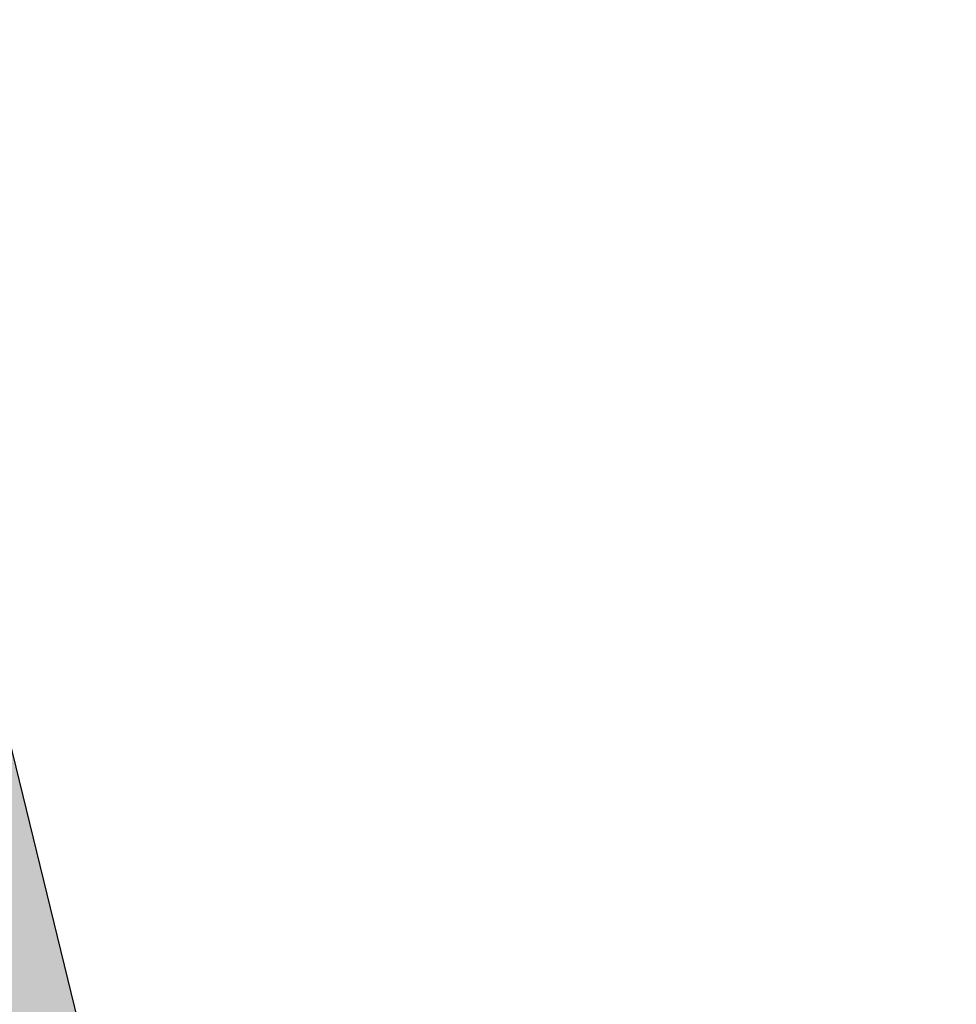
# Model space of a CAD drawing. Header units: metres. Extents: x -862 to 1262, y -354 to 644.
# Tile 175 of 256: x 247 to 292, y -74 to -27. Entities that reach past the tile are written whole.
import ezdxf

# ---------------------------------------------------------------- set-up
doc = ezdxf.new("R2010")
doc.units = ezdxf.units.M
doc.header["$LTSCALE"] = 0.5
doc.layers.add('LPB_Freiraum_220609', color=7, linetype='Continuous')

msp = doc.modelspace()

# ---------------------------------------------------------------- hatches: boundary and pattern name
at = {"layer": 'LPB_Freiraum_220609', "linetype": 'Continuous', "lineweight": 0, "true_color": 0xb9d3a7, "transparency": 33554687}
h = msp.add_hatch(color=9, dxfattribs=at)
edge = h.paths.add_edge_path()
edge.add_line((237.529, -25.698), (237.451, -25.745))
edge.add_arc((232.9, -27.815), 5, 13.7418, 24.4515, ccw=False)
edge.add_line((237.757, -26.627), (239.152, -32.334))
edge.add_arc((234.295, -33.522), 5, -84.952, 13.7418, ccw=False)
edge.add_line((234.735, -38.502), (166.992, -45.1))
edge.add_line((166.992, -45.1), (166.992, -45.1))
edge.add_arc((167.844, -59.817), 14.741, 93.3119, 130.2214)
edge.add_line((158.325, -48.561), (158.325, -48.561))
edge.add_arc((169.481, -60.751), 16.525, 132.4641, 152.6286)
edge.add_arc((148.437, -49.674), 7.258, 277.7017, 331.3518, ccw=False)
edge.add_line((149.41, -56.867), (131.154, -58.866))
edge.add_line((131.154, -58.866), (135.447, -47.959))
edge.add_line((135.447, -47.959), (135.689, -48.163))
edge.add_line((135.689, -48.163), (229.315, -14.14))
edge.add_line((229.315, -14.14), (136.225, -47.639))
edge.add_line((136.225, -47.639), (107.727, -24.571))
edge.add_line((107.727, -24.571), (107.382, -24.292))
edge.add_line((107.382, -24.292), (93.188, -28.678))
edge.add_line((93.188, -28.678), (93.188, -28.678))
edge.add_arc((-68.318, 23.398), 169.694, 337.76129, 342.12874, ccw=False)
edge.add_line((88.753, -40.826), (88.753, -40.826))
edge.add_arc((91.421, -42.017), 2.922, 155.9291, 194.7029)
edge.add_line((88.595, -42.759), (88.658, -42.968))
edge.add_line((88.658, -42.968), (88.911, -43.472))
edge.add_line((88.911, -43.472), (89.245, -43.925))
edge.add_line((89.245, -43.925), (89.651, -44.316))
edge.add_line((89.651, -44.316), (90.118, -44.632))
edge.add_line((90.118, -44.632), (93.306, -46.607))
edge.add_line((93.306, -46.607), (112.286, -58.504))
edge.add_line((112.286, -58.504), (118.689, -61.903))
edge.add_line((118.689, -61.903), (119.359, -62.209))
edge.add_line((119.359, -62.209), (120.041, -62.484))
edge.add_line((120.041, -62.484), (120.735, -62.728))
edge.add_line((120.735, -62.728), (121.44, -62.939))
edge.add_line((121.44, -62.939), (122.154, -63.117))
edge.add_line((122.154, -63.117), (122.875, -63.263))
edge.add_line((122.875, -63.263), (123.518, -63.362))
edge.add_line((123.518, -63.362), (123.518, -63.362))
edge.add_arc((125.396, -48.425), 15.055, 262.8352, 266.6629)
edge.add_line((124.52, -63.454), (124.52, -63.454))
edge.add_line((124.52, -63.454), (124.822, -63.455))
edge.add_line((124.822, -63.455), (125.311, -63.447))
edge.add_line((125.311, -63.447), (125.798, -63.43))
edge.add_line((125.798, -63.43), (126.286, -63.404))
edge.add_line((126.286, -63.404), (126.773, -63.369))
edge.add_line((126.773, -63.369), (127.259, -63.325))
edge.add_line((127.259, -63.325), (127.745, -63.272))
edge.add_line((127.745, -63.272), (128.229, -63.211))
edge.add_line((128.229, -63.211), (132.145, -62.731))
edge.add_line((132.145, -62.731), (137.202, -62.14))
edge.add_line((137.202, -62.14), (154.467, -60.674))
edge.add_line((154.467, -60.674), (154.467, -60.674))
edge.add_arc((252.27, -81.232), 99.941, 166.87282, 168.1297, ccw=False)
edge.add_line((154.941, -58.534), (154.941, -58.534))
edge.add_line((154.941, -58.534), (154.941, -58.534))
edge.add_arc((170.915, -61.857), 16.316, 133.903, 168.2472, ccw=False)
edge.add_line((159.601, -50.101), (159.601, -50.101))
edge.add_arc((168.959, -62.621), 15.631, 96.5034, 126.7791, ccw=False)
edge.add_line((167.189, -47.091), (221.994, -41.669))
edge.add_line((221.994, -41.669), (221.994, -41.669))
edge.add_arc((223.917, -57.177), 15.627, 69.6509, 97.0674, ccw=False)
edge.add_line((229.351, -42.525), (229.351, -42.525))
edge.add_line((229.351, -42.525), (229.351, -42.525))
edge.add_arc((225.462, -50.154), 8.563, 20.9295, 62.9869, ccw=False)
edge.add_line((233.46, -47.095), (233.46, -47.095))
edge.add_line((233.46, -47.095), (233.46, -47.095))
edge.add_arc((132.772, -88.992), 109.057, 16.2395, 22.59267, ccw=False)
edge.add_line((237.478, -58.494), (237.478, -58.494))
edge.add_line((237.478, -58.494), (239.639, -64.627))
edge.add_line((239.639, -64.627), (239.639, -64.627))
edge.add_arc((318.556, -32.589), 85.173, 202.0956, 211.93111)
edge.add_line((246.272, -77.637), (246.272, -77.637))
edge.add_line((246.272, -77.637), (250.232, -83.574))
edge.add_line((250.232, -83.574), (254.023, -88.646))
edge.add_line((254.023, -88.646), (269.564, -107.963))
edge.add_arc((443.84, 24.126), 218.677, 217.15973, 227.48046)
edge.add_line((296.048, -137.049), (298.881, -137.629))
edge.add_line((298.881, -137.629), (300.297, -137.66))
edge.add_line((300.297, -137.66), (249.592, -75.026))
edge.add_line((249.592, -75.026), (237.529, -25.698))

# ---------------------------------------------------------------- linework, layer by layer
at = {"layer": 'LPB_Freiraum_220609', "color": 255, "linetype": 'Continuous', "lineweight": 25, "transparency": 33554687, "elevation": 62.7, "flags": 128}
msp.add_lwpolyline([(300.297, -137.66), (249.592, -75.026), (237.529, -25.698)], dxfattribs=at)

doc.saveas('drawing.dxf')
